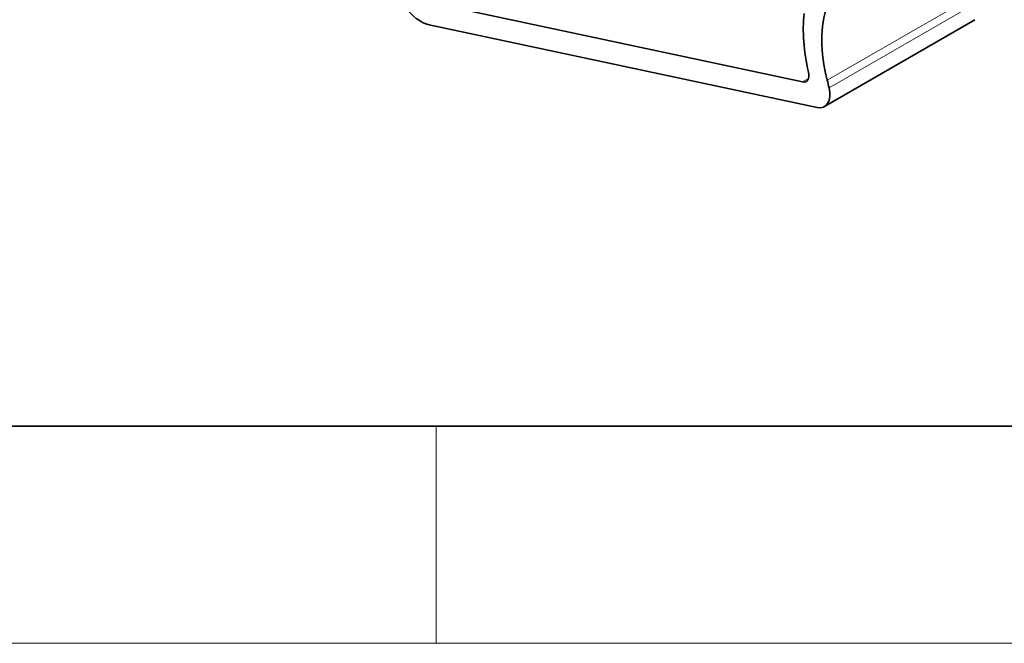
# Model space of a CAD drawing. Header units: millimetres. Extents: x 6 to 292, y 5 to 204.
# Tile 2 of 24: x 42 to 65, y 5 to 19. Entities that reach past the tile are written whole.
import ezdxf

# ---------------------------------------------------------------- set-up
doc = ezdxf.new("R2010")
doc.units = ezdxf.units.MM
for name, color, linetype in [('可见', 7, 'Continuous'), ('图框', 7, 'Continuous'), ('相切', 7, 'Continuous'), ('细实线', 7, 'Continuous'), ('轮廓线', 7, 'Continuous')]:
    doc.layers.add(name, color=color, linetype=linetype)
doc.layers.add('尺寸层', color=5, linetype='Continuous', lineweight=13)

# ---------------------------------------------------------------- blocks, each defined once
blk = doc.blocks.new('SE4')
at = {"layer": '可见', "color": 7, "linetype": 'Continuous', "lineweight": 35}
for p, q in [((59.934, 17.918), (51.212, 19.777)), ((60.439, 17.355), (63.897, 19.351)), ((51.34, 19.236), (60.267, 17.333))]:
    blk.add_line(p, q, dxfattribs=at)
for centre, major_axis, start_param, end_param in [((51.148, 20.047), (-0.45, 0.779), 0.785398, 2.661731), ((62.603, 17.597), (-1.875, 3.248), 0.662548, 1.088376), ((62.603, 17.597), (-1.575, 2.728), 0.447327, 1.123469), ((59.87, 18.188), (-0.15, 0.26), 2.661731, 4.229969), ((57.3, 18.506), (2.4, -4.157), 1.083545, 1.123469), ((60.139, 17.874), (-0.3, 0.52), 2.661731, 4.225138)]:
    blk.add_ellipse(centre, major_axis=major_axis, ratio=0.57735, start_param=start_param, end_param=end_param, dxfattribs=at)
at = {"layer": '相切', "color": 7, "linetype": 'Continuous', "lineweight": 13}
for p, q in [((63.96, 19.953), (60.502, 17.957)), ((64.002, 19.78), (60.545, 17.784)), ((60.072, 17.998), (59.934, 17.918))]:
    blk.add_line(p, q, dxfattribs=at)
blk = doc.blocks.new('A4-drawing_frame')
at = {"layer": '细实线', "color": 7, "linetype": 'Continuous', "lineweight": 13}
for p, q in [((-240.5, 5), (-240.5, 0)), ((-286.5, 0), (0, 0))]:
    blk.add_line(p, q, dxfattribs=at)
at = {"layer": '轮廓线', "color": 7, "linetype": 'Continuous', "lineweight": 35}
blk.add_line((-282, 5), (-5, 5), dxfattribs=at)

msp = doc.modelspace()

# ---------------------------------------------------------------- block references
at = {"layer": '图框', "color": 7}
msp.add_blockref('A4-drawing_frame', (292, 5), dxfattribs=at)
at = {"layer": '尺寸层'}
msp.add_blockref('SE4', (0, 0), dxfattribs=at)

doc.saveas('drawing.dxf')
